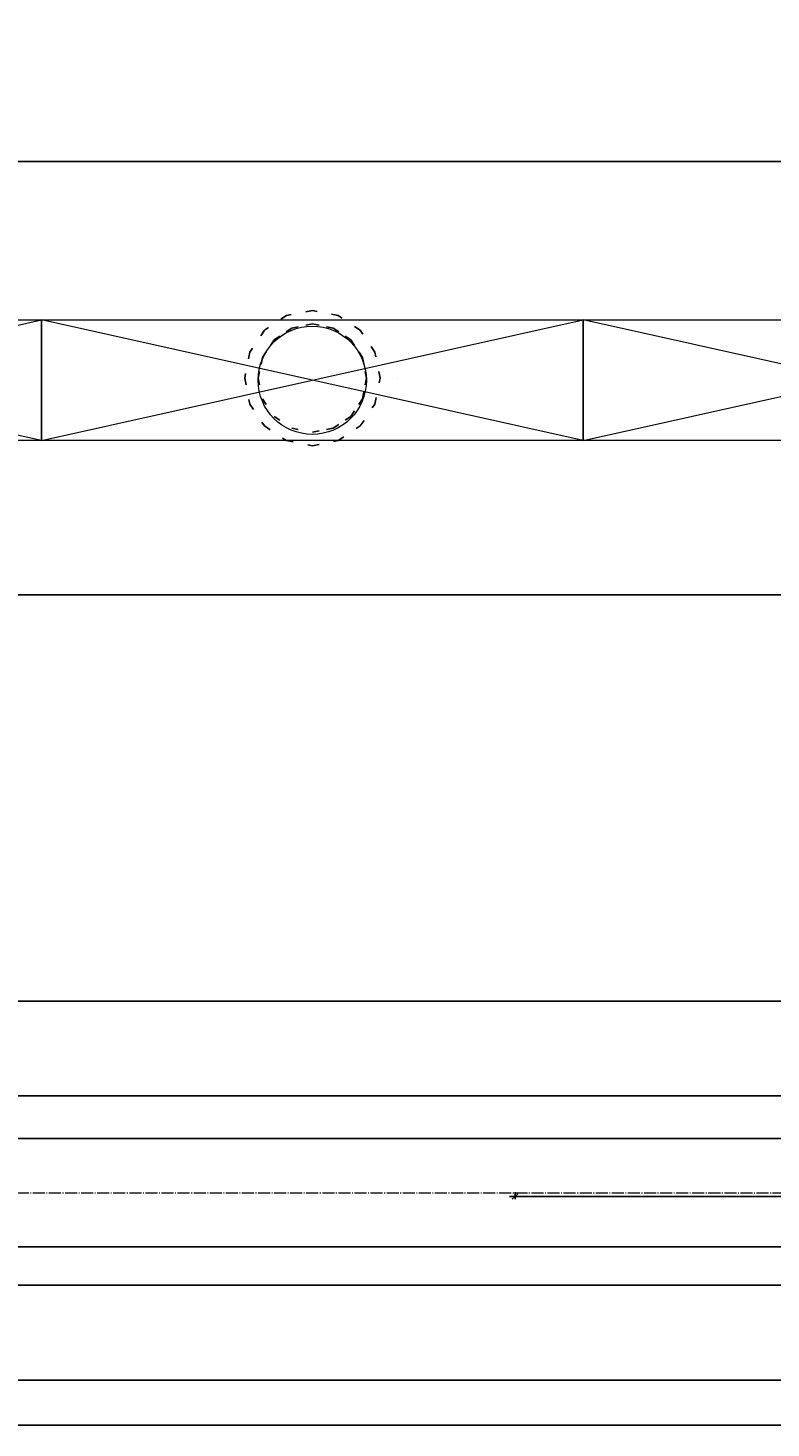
# Model space of a CAD drawing. Header units: centimetres. Extents: x -149939 to 48626, y -46000 to 152985.
# Tile 24 of 256: x -26065 to -24693, y 12065 to 14650. Entities that reach past the tile are written whole.
import ezdxf

# ---------------------------------------------------------------- set-up
doc = ezdxf.new("R2010")
doc.units = ezdxf.units.CM
doc.header["$LTSCALE"] = 50
doc.header["$PDMODE"] = 35
doc.header["$PDSIZE"] = 0.1
for name, pattern in [('01-103-Went PP_poziom-0_5$0$DASHDOT', [25.4, 12.7, -6.35, 0, -6.35]), ('CADVENT_CENTERLINE', [9.9, 7.4, -1, 0.5, -1]), ('CADVENT_HIDDEN', [0.8, 0.25, -0.55]), ('Kondygnacja  -0_5$0$HIDDEN', [9.525, 6.35, -3.175]), ('Kondygnacja  -0_5$0$HIDDEN2', [4.7625, 3.175, -1.5875])]:
    doc.linetypes.add(name, pattern=pattern)
doc.layers.get('0').update_dxf_attribs({"color": 8})
doc.layers.get('DEFPOINTS').update_dxf_attribs({"color": 8})
for name, color, linetype in [('01-103-Went PP_poziom-0_5$0$L_Nawiew', 7, 'Continuous'), ('01-103-Went PP_poziom-0_5$0$L_oś symetrii', 7, 'Continuous'), ('bgde-nawiewEXP', 7, 'Continuous'), ('bgde-nawiewHIDDEN', 250, 'Continuous'), ('Kondygnacja  -0_5$0$ARCH_KONSTR_POWYŻEJ RZUTU', 8, 'Kondygnacja  -0_5$0$HIDDEN'), ('Kondygnacja  -0_5$0$ARCH_KONSTR_POWYŻEJ RZUTU_IST', 8, 'Kondygnacja  -0_5$0$HIDDEN2')]:
    doc.layers.add(name, color=color, linetype=linetype)
for name, color, linetype, lineweight in [('bgde-nawiewCEN', 7, 'Continuous', 13), ('bgde_nawiewnik', 11, 'Continuous', 5), ('Kondygnacja  -0_5$0$ARCH_INFO_WYMIARY', 8, 'Continuous', 9)]:
    doc.layers.add(name, color=color, linetype=linetype, lineweight=lineweight)
doc.styles.add('Kondygnacja  -0_5$0$Romans', font='Romans.shx', dxfattribs={"width": 0.7})
doc.dimstyles.new('Kondygnacja  -0_5$0$Wymiary 1-100', dxfattribs={"dimtxt": 12, "dimasz": 10, "dimexe": 5, "dimexo": 0, "dimgap": 4, "dimtad": 1, "dimrnd": 0.5, "dimzin": 12, "dimdsep": 46, "dimtxsty": 'Kondygnacja  -0_5$0$Romans', "dimblk": 'Kondygnacja  -0_5$0$_Oblique', "dimcen": 10, "dimdle": 10, "dimclrt": 55, "dimazin": 0, "dimtfac": 1, "dimtmove": 1, "dimatfit": 3, "dimfxl": 8, "dimfxlon": 1, "dimtolj": 1, "dimtzin": 0, "dimarcsym": 0})

# ---------------------------------------------------------------- blocks, each defined once
blk = doc.blocks.new('Kondygnacja  -0_5$0$konstrukcja istniejąca -0.5')
at = {"layer": 'Kondygnacja  -0_5$0$ARCH_KONSTR_POWYŻEJ RZUTU_IST', "ltscale": 10}
for points in [[(8738, 5767.89), (9782, 5767.89)], [(9782, 5732.89), (8738, 5732.89)]]:
    blk.add_lwpolyline(points, dxfattribs=at)
blk = doc.blocks.new('Kondygnacja  -0_5$0$_Oblique')
at = {"color": 0, "linetype": 'ByBlock', "lineweight": -2}
blk.add_line((-0.5, -0.5), (0.5, 0.5), dxfattribs=at)
blk = doc.blocks.new('*D179')
at = {"layer": 'DEFPOINTS', "color": 0}
for p in [(-24020, 81900), (-25165.6, 12687.8), (-24020, 12492.9)]:
    blk.add_point(p, dxfattribs=at)
at = {"layer": 'Kondygnacja  -0_5$0$ARCH_INFO_WYMIARY', "color": 0, "lineweight": -2}
for p, q in [((-25175.6, 12492.9), (-24010, 12492.9)), ((-25165.6, 12500.9), (-25165.6, 12487.9)), ((-24020, 12500.9), (-24020, 12487.9))]:
    blk.add_line(p, q, dxfattribs=at)
at = {"layer": 'Kondygnacja  -0_5$0$ARCH_INFO_WYMIARY', "color": 0, "linetype": 'ByBlock', "lineweight": -2, "xscale": 10, "yscale": 10, "zscale": 10, "rotation": 180}
blk.add_blockref('Kondygnacja  -0_5$0$_Oblique', (-25165.6, 12492.9), dxfattribs=at)
at = {"layer": 'Kondygnacja  -0_5$0$ARCH_INFO_WYMIARY', "color": 0, "linetype": 'ByBlock', "lineweight": -2, "xscale": 10, "yscale": 10, "zscale": 10}
blk.add_blockref('Kondygnacja  -0_5$0$_Oblique', (-24020, 12492.9), dxfattribs=at)
at = {"layer": 'Kondygnacja  -0_5$0$ARCH_INFO_WYMIARY', "color": 55, "insert": (-24592.8, 12502.9), "char_height": 12, "attachment_point": 5, "style": 'Kondygnacja  -0_5$0$Romans'}
blk.add_mtext('\\A1;1145.5', dxfattribs=at)
blk = doc.blocks.new('*D212')
at = {"layer": 'DEFPOINTS', "color": 0}
for p in [(-30586.3, 81900), (-30681.1, 12489.5), (9064, 12489.5)]:
    blk.add_point(p, dxfattribs=at)
at = {"layer": 'Kondygnacja  -0_5$0$ARCH_INFO_WYMIARY', "color": 0, "lineweight": -2}
for p, q in [((-30673.1, 81900), (-30686.1, 81900)), ((-30681.1, 81910), (-30681.1, 12479.5)), ((-30673.1, 12489.5), (-30686.1, 12489.5))]:
    blk.add_line(p, q, dxfattribs=at)
at = {"layer": 'Kondygnacja  -0_5$0$ARCH_INFO_WYMIARY', "color": 0, "linetype": 'ByBlock', "lineweight": -2, "xscale": 10, "yscale": 10, "zscale": 10}
for p, rotation in [((-30681.1, 81900), 90), ((-30681.1, 12489.5), 270)]:
    blk.add_blockref('Kondygnacja  -0_5$0$_Oblique', p, dxfattribs=dict(at, rotation=rotation))
at = {"layer": 'Kondygnacja  -0_5$0$ARCH_INFO_WYMIARY', "color": 55, "insert": (-30691.1, 47194.8), "char_height": 12, "attachment_point": 5, "rotation": 90, "style": 'Kondygnacja  -0_5$0$Romans'}
blk.add_mtext('\\A1;69410.5', dxfattribs=at)
blk = doc.blocks.new('*D218')
at = {"layer": 'DEFPOINTS', "color": 0}
for p in [(-29180, 78695), (-24020, 12369.5), (-24020, 12070.3)]:
    blk.add_point(p, dxfattribs=at)
at = {"layer": 'Kondygnacja  -0_5$0$ARCH_INFO_WYMIARY', "color": 0, "lineweight": -2}
for p, q in [((-29180, 12078.3), (-29180, 12065.3)), ((-24020, 12078.3), (-24020, 12065.3)), ((-29190, 12070.3), (-24010, 12070.3))]:
    blk.add_line(p, q, dxfattribs=at)
at = {"layer": 'Kondygnacja  -0_5$0$ARCH_INFO_WYMIARY', "color": 0, "linetype": 'ByBlock', "lineweight": -2, "xscale": 10, "yscale": 10, "zscale": 10, "rotation": 180}
blk.add_blockref('Kondygnacja  -0_5$0$_Oblique', (-29180, 12070.3), dxfattribs=at)
at = {"layer": 'Kondygnacja  -0_5$0$ARCH_INFO_WYMIARY', "color": 0, "linetype": 'ByBlock', "lineweight": -2, "xscale": 10, "yscale": 10, "zscale": 10}
blk.add_blockref('Kondygnacja  -0_5$0$_Oblique', (-24020, 12070.3), dxfattribs=at)
at = {"layer": 'Kondygnacja  -0_5$0$ARCH_INFO_WYMIARY', "color": 55, "insert": (-26600, 12080.3), "char_height": 12, "attachment_point": 5, "style": 'Kondygnacja  -0_5$0$Romans'}
blk.add_mtext('\\A1;5160', dxfattribs=at)
blk = doc.blocks.new('A$C066D7839')
at = {"layer": 'bgde_nawiewnik', "color": 7}
for p, q in [((-50, -11.15), (-50, 11.15)), ((-50, 11.15), (50, 11.15)), ((-50, -11.15), (50, 11.15)), ((50, -11.15), (-50, 11.15)), ((50, 11.15), (50, -11.15)), ((50, -11.15), (-50, -11.15))]:
    blk.add_line(p, q, dxfattribs=at)
blk.add_circle((0, 0), 10, dxfattribs=at)
blk = doc.blocks.new('*U509')
at = {"layer": '01-103-Went PP_poziom-0_5$0$L_oś symetrii', "linetype": '01-103-Went PP_poziom-0_5$0$DASHDOT', "lineweight": -3}
blk.add_line((0, 0, 0), (0, 0), dxfattribs=at)
blk = doc.blocks.new('*U502')
at = {"layer": '01-103-Went PP_poziom-0_5$0$L_oś symetrii', "linetype": '01-103-Went PP_poziom-0_5$0$DASHDOT', "lineweight": -3}
blk.add_line((0, 0, 0), (0, 0), dxfattribs=at)

msp = doc.modelspace()

# ---------------------------------------------------------------- linework, layer by layer
at = {"layer": 'bgde-nawiewCEN', "linetype": 'CADVENT_CENTERLINE', "ltscale": 0.06}
msp.add_line((-26234.185, 12499.847), (-23696.498, 12499.847), dxfattribs=at)
at = {"layer": 'bgde-nawiewEXP', "linetype": 'Continuous'}
for points in [[(-54602.061, 14403.947), (-12174.813, 14403.947), (-12174.813, 13603.947), (-12164.813, 13603.947), (-12164.813, 14403.947), (-12174.813, 14403.947), (-12174.813, 13603.947)], [(-54602.061, 13603.947), (-12174.813, 13603.947)], [(-26390.185, 12853.743), (-23596.498, 12853.743)], [(-48104.212, 12153.743), (-21795.878, 12153.743)]]:
    msp.add_lwpolyline(points, dxfattribs=at)
msp.add_lwpolyline([(-26234.185, 12399.847), (-23696.498, 12399.847), (-23696.498, 12599.847), (-26234.185, 12599.847), (-26234.185, 12407.459)], close=True, dxfattribs=at)
at = {"layer": 'bgde-nawiewHIDDEN', "linetype": 'CADVENT_HIDDEN'}
for points in [[(-25664.762, 14003.947), (-25655.247, 13956.112), (-25628.151, 13915.559), (-25587.598, 13888.462), (-25539.762, 13878.947), (-25491.927, 13888.462), (-25451.374, 13915.559), (-25424.277, 13956.112), (-25414.762, 14003.947), (-25424.277, 14051.782), (-25451.374, 14092.335), (-25491.927, 14119.432), (-25539.762, 14128.947), (-25587.598, 14119.432), (-25628.151, 14092.335), (-25655.247, 14051.782)], [(-25664.762, 14003.947), (-25655.247, 13956.112), (-25628.151, 13915.559), (-25587.598, 13888.462), (-25539.762, 13878.947), (-25491.927, 13888.462), (-25451.374, 13915.559), (-25424.277, 13956.112), (-25414.762, 14003.947), (-25424.277, 14051.782), (-25451.374, 14092.335), (-25491.927, 14119.432), (-25539.762, 14128.947), (-25587.598, 14119.432), (-25628.151, 14092.335), (-25655.247, 14051.782)], [(-25639.762, 14003.947), (-25632.15, 13965.679), (-25610.473, 13933.236), (-25578.031, 13911.559), (-25539.762, 13903.947), (-25501.494, 13911.559), (-25469.052, 13933.236), (-25447.374, 13965.679), (-25439.762, 14003.947), (-25447.374, 14042.215), (-25469.052, 14074.658), (-25501.494, 14096.335), (-25539.762, 14103.947), (-25578.031, 14096.335), (-25610.473, 14074.658), (-25632.15, 14042.215)]]:
    msp.add_lwpolyline(points, close=True, dxfattribs=at)
for points in [[(-25639.762, 14003.947), (-25632.15, 14042.215), (-25610.473, 14074.658), (-25578.031, 14096.335), (-25539.762, 14103.947), (-25501.494, 14096.335)], [(-25501.494, 14096.335), (-25539.762, 14103.947)], [(-25501.494, 14096.335), (-25469.052, 14074.658), (-25447.374, 14042.215), (-25439.762, 14003.947), (-25447.374, 13965.679), (-25469.052, 13933.236), (-25501.494, 13911.559), (-25539.762, 13903.947)], [(-25639.762, 14003.947), (-25632.15, 13965.679), (-25610.473, 13933.236), (-25578.031, 13911.559), (-25539.762, 13903.947), (-25501.494, 13911.559)]]:
    msp.add_lwpolyline(points, dxfattribs=at)
at = {"layer": 'bgde-nawiewHIDDEN'}
msp.add_lwpolyline([(-25539.762, 14003.947), (-25539.762, 14003.947)], dxfattribs=at)

# ---------------------------------------------------------------- block references
at = {"layer": '01-103-Went PP_poziom-0_5$0$L_Nawiew', "xscale": 10, "yscale": 10, "zscale": 10}
for p in [(-26540, 14000, 730), (-25540, 14000, 730), (-24540, 14000, 730)]:
    msp.add_blockref('A$C066D7839', p, dxfattribs=at)
at = {"layer": '01-103-Went PP_poziom-0_5$0$L_Nawiew', "extrusion": (0, -1, 2.22045e-16)}
for name, p in [('*U509', (-25592.536, 80.137, -14003.965)), ('*U502', (-25381.923, 80.137, -14003.965))]:
    msp.add_blockref(name, p, dxfattribs=at)
at = {"layer": 'Kondygnacja  -0_5$0$ARCH_KONSTR_POWYŻEJ RZUTU', "xscale": 10, "yscale": 10, "zscale": 10}
msp.add_blockref('Kondygnacja  -0_5$0$konstrukcja istniejąca -0.5', (-121140, -45000), dxfattribs=at)

# ---------------------------------------------------------------- dimensions: what is measured, and where the dimension line sits
at = {"layer": 'Kondygnacja  -0_5$0$ARCH_INFO_WYMIARY'}
dim = msp.add_linear_dim(base=(-30681.114, 12489.5), p1=(-30586.301, 81900), p2=(9064, 12489.5), angle=90, dimstyle='Kondygnacja  -0_5$0$Wymiary 1-100', dxfattribs=at)
dim.commit()
dim.dimension.update_dxf_attribs({"geometry": '*D212', "text_midpoint": (-30691.114, 47194.75)})
for base, p1, p2, picture, middle in [((-24020, 12492.917), (-25165.562, 12687.772), (-24020, 81900), '*D179', (-24592.781, 12502.917)), ((-24020, 12070.305), (-29180, 78695), (-24020, 12369.5), '*D218', (-26600, 12080.305))]:
    dim = msp.add_linear_dim(base=base, p1=p1, p2=p2, dimstyle='Kondygnacja  -0_5$0$Wymiary 1-100', dxfattribs=at)
    dim.commit()
    dim.dimension.update_dxf_attribs({"geometry": picture, "text_midpoint": middle})

doc.saveas('drawing.dxf')
